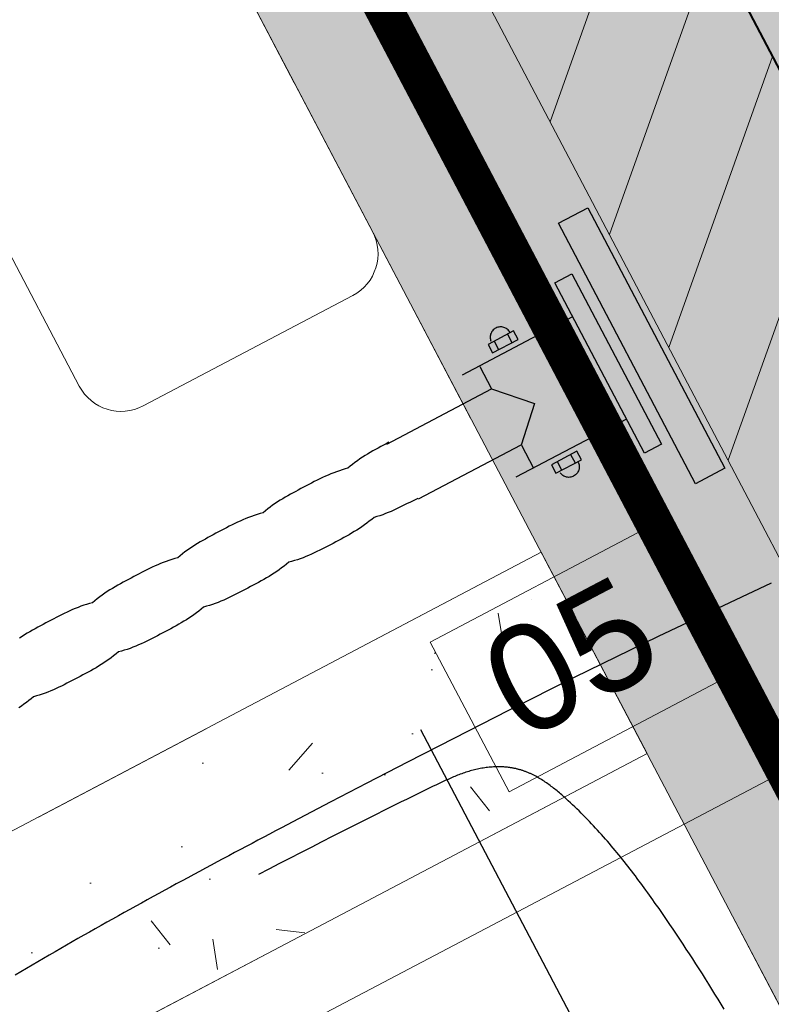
# Model space of a CAD drawing. Header units: metres. Extents: x 7408630 to 7411134, y 5569633 to 5570339.
# Tile 74 of 76: x 7410494.818 to 7410495.215, y 5569901.392 to 5569901.912. Entities that reach past the tile are written whole.
import ezdxf
from ezdxf.enums import TextEntityAlignment as Align

# ---------------------------------------------------------------- set-up
doc = ezdxf.new("R2010")
doc.units = ezdxf.units.M
doc.header["$MEASUREMENT"] = 0
doc.linetypes.add('CENTER', pattern=[0.6, 0.375, -0.075, 0.075, -0.075])
doc.linetypes.add('HIDDEN2', pattern=[4.762499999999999, 3.175, -1.5875])
doc.layers.add('0-wypos-sanitarne', color=1, linetype='Continuous')
for name, color, linetype, lineweight in [('0_LEGENDA', 253, 'Continuous', 13), ('1_POSADZKA PODZIAŁY', 151, 'Continuous', 0), ('1_POSADZKI COKOŁY', 170, 'Continuous', 0), ('Hatch_zamurowania', 4, 'Continuous', 5), ('OPIS POM NOWE', 140, 'Continuous', 5), ('Opis_pom', 9, 'Continuous', 18), ('Sciany', 2, 'Continuous', 40), ('WYBURZENIA HATCH', 253, 'Continuous', 0)]:
    doc.layers.add(name, color=color, linetype=linetype, lineweight=lineweight)
doc.layers.add('Wyburzenia', color=7, linetype='Continuous', lineweight=13, true_color=0xb0b0b0)
doc.styles.add('ARIAL', font='tahoma.ttf')
doc.styles.add('ROMANS07', font='arial.ttf')

# ---------------------------------------------------------------- blocks, each defined once
blk = doc.blocks.new('A$C351F644B')
for p, q in [((-20, 17.5), (20, 17.5)), ((-22.5, 2.5), (-22.5, 15)), ((20, 0), (-20, 0))]:
    blk.add_line(p, q)
for centre, start, end in [((-20, 15), 90, 180), ((-20, 2.5), 180, 270)]:
    blk.add_arc(centre, 2.5, start, end)
blk = doc.blocks.new('umywalka niep')
for p, q in [((-1.750359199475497, 33.91024303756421), (-1.750359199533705, 49.44072181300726)), ((-1.750359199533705, 49.44072181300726), (8.692441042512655e-06, 49.44072181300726)), ((8.692441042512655e-06, 49.44072181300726), (8.692441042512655e-06, 33.91024303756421)), ((-3.378268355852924, 36.5983950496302), (-3.378268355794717, 46.75256980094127)), ((-3.378268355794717, 46.75256980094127), (-2.362957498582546, 46.75256980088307)), ((-2.362957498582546, 46.75256980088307), (-2.362957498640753, 36.5983950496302)), ((-7.759214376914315, 45.75157625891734), (-7.777948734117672, 45.70070409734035)), ((-7.736062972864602, 45.79970680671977), (-7.759214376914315, 45.75157625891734)), ((-7.708342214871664, 45.84540036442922), (-7.736062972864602, 45.79970680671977)), ((-7.676509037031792, 45.88789537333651), (-7.708342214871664, 45.84540036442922)), ((-7.640563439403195, 45.92734414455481), (-7.676509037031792, 45.88789537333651)), ((-7.601571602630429, 45.96283280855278), (-7.640563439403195, 45.92734414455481)), ((-7.558924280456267, 45.99466598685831), (-7.601571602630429, 45.96283280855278)), ((-7.513535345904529, 46.02238674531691), (-7.558924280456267, 45.99466598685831)), ((-7.465100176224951, 46.04584277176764), (-7.513535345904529, 46.02238674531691)), ((-7.41453263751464, 46.06442481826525), (-7.465100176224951, 46.04584277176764)), ((-7.361528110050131, 46.07813288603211), (-7.41453263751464, 46.06442481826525)), ((-7.30669584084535, 46.08651003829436), (-7.361528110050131, 46.07813288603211)), ((-7.250188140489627, 46.08955627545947), (-7.30669584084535, 46.08651003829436)), ((-7.194137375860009, 46.08651003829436), (-7.250188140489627, 46.08955627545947)), ((-7.139305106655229, 46.07813288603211), (-7.194137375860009, 46.08651003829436)), ((-7.086605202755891, 46.06442481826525), (-7.139305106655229, 46.07813288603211)), ((-7.035733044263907, 46.04584277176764), (-7.086605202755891, 46.06442481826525)), ((-6.987602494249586, 46.02238674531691), (-7.035733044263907, 46.04584277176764)), ((-6.9419089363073, 45.99466598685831), (-6.987602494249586, 46.02238674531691)), ((-6.899413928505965, 45.96283280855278), (-6.9419089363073, 45.99466598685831)), ((-6.859965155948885, 45.92734414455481), (-6.899413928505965, 45.96283280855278)), ((-6.824476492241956, 45.88789537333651), (-6.859965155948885, 45.92734414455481)), ((-6.792643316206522, 45.84540036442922), (-6.824476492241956, 45.88789537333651)), ((-6.76492255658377, 45.79970680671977), (-6.792643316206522, 45.84540036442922)), ((-6.741466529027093, 45.75157625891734), (-6.76492255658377, 45.79970680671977)), ((-6.72288448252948, 45.70070409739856), (-6.741466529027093, 45.75157625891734)), ((-6.488628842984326, 45.51473131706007), (-8.01174743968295, 45.51473131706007)), ((-8.01174743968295, 45.51473131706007), (-8.011747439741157, 45.00722820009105)), ((-7.791504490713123, 45.64800419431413), (-7.799881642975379, 45.59317192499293)), ((-7.777948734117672, 45.70070409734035), (-7.791504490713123, 45.64800419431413)), ((-7.65107295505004, 45.51930067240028), (-7.65107295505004, 45.02002239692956)), ((-6.849151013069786, 45.51930067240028), (-6.849151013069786, 45.02002239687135)), ((-6.709176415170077, 45.64800419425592), (-6.72288448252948, 45.70070409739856)), ((-6.700799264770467, 45.59317192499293), (-6.709176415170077, 45.64800419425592)), ((-6.697753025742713, 45.53712116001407), (-6.700799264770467, 45.59317192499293)), ((-6.697753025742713, 45.53712116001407), (-6.697753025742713, 45.53712116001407)), ((-6.488628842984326, 45.00722820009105), (-6.488628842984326, 45.51473131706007)), ((-3.38420851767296, 44.72164346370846), (-9.984338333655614, 44.72164346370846)), ((-8.934757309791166, 44.68981028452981), (-8.934757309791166, 43.35936619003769)), ((-8.011747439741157, 45.00722820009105), (-6.488628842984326, 45.00722820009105)), ((-5.583896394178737, 44.68981028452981), (-5.583896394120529, 38.62642746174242)), ((-36.96607965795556, 43.33834715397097), (-37.12555017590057, 43.32189747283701)), ((-36.80660914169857, 43.35190290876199), (-36.96607965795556, 43.33834715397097)), ((-36.64713862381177, 43.36286936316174), (-36.80660914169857, 43.35190290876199)), ((-36.48721117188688, 43.37094189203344), (-36.64713862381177, 43.36286936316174)), ((-36.32774065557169, 43.37733898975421), (-36.48721117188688, 43.37094189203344)), ((-36.16827013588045, 43.3817560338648), (-36.32774065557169, 43.37733898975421)), ((-36.00879961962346, 43.38495458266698), (-36.16827013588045, 43.3817560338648)), ((-35.84932910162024, 43.38663001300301), (-36.00879961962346, 43.38495458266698)), ((-35.68985858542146, 43.38769619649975), (-35.84932910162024, 43.38663001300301)), ((-35.5303880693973, 43.38800081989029), (-35.68985858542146, 43.38769619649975)), ((-35.37091755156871, 43.38815313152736), (-35.5303880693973, 43.38800081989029)), ((-35.21327477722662, 43.38800081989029), (-35.37091755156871, 43.38815313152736)), ((-35.05563200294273, 43.38769619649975), (-35.21327477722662, 43.38800081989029)), ((-34.89798922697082, 43.38663001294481), (-35.05563200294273, 43.38769619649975)), ((-34.74034645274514, 43.38495458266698), (-34.89798922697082, 43.38663001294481)), ((-34.58270367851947, 43.38190834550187), (-34.74034645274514, 43.38495458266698)), ((-34.42506090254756, 43.37749130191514), (-34.58270367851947, 43.38190834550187)), ((-34.26741812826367, 43.37109420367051), (-34.42506090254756, 43.37749130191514)), ((-34.10947072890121, 43.3630216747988), (-34.26741812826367, 43.37109420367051)), ((-33.95182795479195, 43.35205522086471), (-34.10947072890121, 43.3630216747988)), ((-33.79418518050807, 43.33880408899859), (-33.95182795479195, 43.35205522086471)), ((-33.63654240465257, 43.32235440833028), (-33.79418518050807, 43.33880408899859)), ((-33.47859500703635, 43.302858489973), (-33.63654240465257, 43.32235440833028)), ((-33.32095223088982, 43.279554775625), (-33.47859500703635, 43.302858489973)), ((-33.16330945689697, 43.25244326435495), (-33.32095223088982, 43.279554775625)), ((-33.00566668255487, 43.22121933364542), (-33.16330945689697, 43.25244326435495)), ((-32.84771928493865, 43.18557835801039), (-33.00566668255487, 43.22121933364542)), ((-32.68733489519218, 43.22121933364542), (-32.84771928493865, 43.18557835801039)), ((-32.52649357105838, 43.25244326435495), (-32.68733489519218, 43.22121933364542)), ((-32.36580455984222, 43.279554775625), (-32.52649357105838, 43.25244326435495)), ((-32.20496323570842, 43.3030108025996), (-32.36580455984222, 43.279554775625)), ((-32.04457884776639, 43.32265903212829), (-32.20496323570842, 43.3030108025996)), ((-31.88373752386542, 43.33910871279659), (-32.04457884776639, 43.32265903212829)), ((-31.72289619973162, 43.35266446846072), (-31.88373752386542, 43.33910871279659)), ((-31.56205487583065, 43.36363092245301), (-31.72289619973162, 43.35266446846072)), ((-31.40167048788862, 43.37185576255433), (-31.56205487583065, 43.36363092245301)), ((-31.24082916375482, 43.37825286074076), (-31.40167048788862, 43.37185576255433)), ((-31.07998783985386, 43.38282221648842), (-31.24082916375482, 43.37825286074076)), ((-30.91914651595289, 43.3860207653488), (-31.07998783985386, 43.38282221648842)), ((-30.75876212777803, 43.38769619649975), (-30.91914651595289, 43.3860207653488)), ((-30.59792080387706, 43.38876237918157), (-30.75876212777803, 43.38769619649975)), ((-30.43707947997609, 43.38906700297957), (-30.59792080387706, 43.38876237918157)), ((-30.27623815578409, 43.38937162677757), (-30.43707947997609, 43.38906700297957)), ((-30.11905231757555, 43.38906700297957), (-30.27623815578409, 43.38937162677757)), ((-29.96186647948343, 43.38876237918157), (-30.11905231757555, 43.38906700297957)), ((-29.80498526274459, 43.38769619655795), (-29.96186647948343, 43.38876237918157)), ((-29.6479517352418, 43.3860207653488), (-29.80498526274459, 43.38769619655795)), ((-29.49122283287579, 43.38282221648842), (-29.6479517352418, 43.3860207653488)), ((-29.33449392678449, 43.37825286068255), (-29.49122283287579, 43.38282221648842)), ((-29.17776502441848, 43.37185576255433), (-29.33449392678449, 43.37825286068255)), ((-29.02057918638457, 43.36378323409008), (-29.17776502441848, 43.37185576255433)), ((-28.86369796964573, 43.35281678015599), (-29.02057918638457, 43.36378323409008)), ((-28.70635981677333, 43.3394133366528), (-28.86369796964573, 43.35281678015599)), ((-28.54886935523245, 43.32296365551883), (-28.70635981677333, 43.3394133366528)), ((-28.39076964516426, 43.30346773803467), (-28.54886935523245, 43.32296365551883)), ((-28.23251762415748, 43.28016402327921), (-28.39076964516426, 43.30346773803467)), ((-28.07365635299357, 43.25335713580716), (-28.23251762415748, 43.28016402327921)), ((-27.91433814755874, 43.22213320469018), (-28.07365635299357, 43.25335713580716)), ((-27.75410607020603, 43.18664454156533), (-27.91433814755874, 43.22213320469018)), ((-27.59554942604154, 43.22213320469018), (-27.75410607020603, 43.18664454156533)), ((-27.43653584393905, 43.25335713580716), (-27.59554942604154, 43.22213320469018)), ((-27.27797919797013, 43.28031633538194), (-27.43653584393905, 43.25335713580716)), ((-27.11896561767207, 43.30362004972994), (-27.27797919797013, 43.28031633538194)), ((-26.96040897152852, 43.32326827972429), (-27.11896561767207, 43.30362004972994)), ((-26.80139538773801, 43.3397179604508), (-26.96040897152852, 43.32326827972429)), ((-26.64238180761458, 43.35327371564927), (-26.80139538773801, 43.3397179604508)), ((-26.48336822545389, 43.36424016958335), (-26.64238180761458, 43.35327371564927)), ((-26.32481157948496, 43.372465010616), (-26.48336822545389, 43.36424016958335)), ((-26.16579799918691, 43.37886210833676), (-26.32481157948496, 43.372465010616)), ((-26.00708904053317, 43.38343146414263), (-26.16579799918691, 43.37886210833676)), ((-25.84807545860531, 43.38663001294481), (-26.00708904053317, 43.38343146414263)), ((-25.6895188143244, 43.38845775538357), (-25.84807545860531, 43.38663001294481)), ((-25.5305052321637, 43.38952393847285), (-25.6895188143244, 43.38845775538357)), ((-25.37149164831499, 43.38982856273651), (-25.5305052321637, 43.38952393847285)), ((-25.21247806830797, 43.39013318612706), (-25.37149164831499, 43.38982856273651)), ((-25.05315986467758, 43.38982856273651), (-25.21247806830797, 43.39013318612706)), ((-24.89368934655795, 43.38952393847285), (-25.05315986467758, 43.38982856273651)), ((-24.734218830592, 43.38845775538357), (-24.89368934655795, 43.38952393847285)), ((-24.57474831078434, 43.38663001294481), (-24.734218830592, 43.38845775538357)), ((-24.41527779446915, 43.38343146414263), (-24.57474831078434, 43.38663001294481)), ((-24.25580727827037, 43.37886210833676), (-24.41527779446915, 43.38343146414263)), ((-24.09633676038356, 43.372465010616), (-24.25580727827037, 43.37886210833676)), ((-23.93686624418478, 43.36424016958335), (-24.09633676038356, 43.372465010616)), ((-23.77754803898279, 43.35327371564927), (-23.93686624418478, 43.36424016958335)), ((-23.61807752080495, 43.33987027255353), (-23.77754803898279, 43.35327371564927)), ((-23.45860700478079, 43.32342059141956), (-23.61807752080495, 43.33987027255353)), ((-23.29913648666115, 43.30392467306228), (-23.45860700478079, 43.32342059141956)), ((-23.139665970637, 43.28062095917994), (-23.29913648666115, 43.30392467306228)), ((-22.98019545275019, 43.25366175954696), (-23.139665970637, 43.28062095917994)), ((-22.82072493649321, 43.22259014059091), (-22.98019545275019, 43.25366175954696)), ((-22.66125442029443, 43.18740610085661), (-22.82072493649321, 43.22259014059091)), ((-22.5063532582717, 43.22259014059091), (-22.66125442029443, 43.18740610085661)), ((-22.35038591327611, 43.25350944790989), (-22.5063532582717, 43.22259014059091)), ((-22.19396163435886, 43.28001171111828), (-22.35038591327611, 43.25350944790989)), ((-22.0366234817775, 43.302858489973), (-22.19396163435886, 43.28001171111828)), ((-21.87898070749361, 43.32189747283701), (-22.0366234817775, 43.302858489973)), ((-21.72088099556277, 43.33773790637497), (-21.87898070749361, 43.32189747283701)), ((-21.56247666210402, 43.35053210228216), (-21.72088099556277, 43.33773790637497)), ((-21.40392001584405, 43.36088930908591), (-21.56247666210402, 43.35053210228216)), ((-21.24582030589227, 43.36850490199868), (-21.40392001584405, 43.36088930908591)), ((-21.0874159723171, 43.37429275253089), (-21.24582030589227, 43.36850490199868)), ((-20.92931626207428, 43.37825286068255), (-21.0874159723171, 43.37429275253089)), ((-20.77136886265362, 43.38099447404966), (-20.92931626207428, 43.37825286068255)), ((-20.61433533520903, 43.38236528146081), (-20.77136886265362, 43.38099447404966)), ((-20.45760643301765, 43.38312684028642), (-20.61433533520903, 43.38236528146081)), ((-20.30179139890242, 43.3832791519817), (-20.45760643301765, 43.38312684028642)), ((-20.14658561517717, 43.38343146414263), (-20.30179139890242, 43.3832791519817)), ((-19.98757203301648, 43.3832791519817), (-20.14658561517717, 43.38343146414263)), ((-19.82718764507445, 43.38312684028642), (-19.98757203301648, 43.3832791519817)), ((-19.66634632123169, 43.38221296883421), (-19.82718764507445, 43.38312684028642)), ((-19.50474343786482, 43.38084216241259), (-19.66634632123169, 43.38221296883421)), ((-19.34314055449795, 43.37810054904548), (-19.50474343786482, 43.38084216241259)), ((-19.18123304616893, 43.37398812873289), (-19.34314055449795, 43.37810054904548)), ((-19.01963016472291, 43.36789565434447), (-19.18123304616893, 43.37398812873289)), ((-18.85817959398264, 43.35997543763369), (-19.01963016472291, 43.36789565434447)), ((-18.69749058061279, 43.34931360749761), (-18.85817959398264, 43.35997543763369)), ((-18.53756312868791, 43.33606247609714), (-18.69749058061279, 43.34931360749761)), ((-18.37870185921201, 43.31961279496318), (-18.53756312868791, 43.33606247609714)), ((-18.22090677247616, 43.29996456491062), (-18.37870185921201, 43.31961279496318)), ((-18.0647871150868, 43.27620391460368), (-18.22090677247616, 43.29996456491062)), ((-17.91003826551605, 43.24878778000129), (-18.0647871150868, 43.27620391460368)), ((-17.75726947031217, 43.21680228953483), (-17.91003826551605, 43.24878778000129)), ((-17.60632841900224, 43.18039975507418), (-17.75726947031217, 43.21680228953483)), ((-17.44944720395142, 43.21680228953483), (-17.60632841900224, 43.18039975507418)), ((-17.29149980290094, 43.24878778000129), (-17.44944720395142, 43.21680228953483)), ((-17.133247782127, 43.27620391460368), (-17.29149980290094, 43.24878778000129)), ((-16.97438651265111, 43.29996456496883), (-17.133247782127, 43.27620391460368)), ((-16.81522061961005, 43.31961279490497), (-16.97438651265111, 43.29996456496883)), ((-16.65559778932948, 43.33621478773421), (-16.81522061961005, 43.31961279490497)), ((-16.4958226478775, 43.34946591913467), (-16.65559778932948, 43.33621478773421)), ((-16.33559057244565, 43.36028006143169), (-16.4958226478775, 43.34946591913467)), ((-16.17566312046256, 43.36835258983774), (-16.33559057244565, 43.36028006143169)), ((-16.01527873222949, 43.37444506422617), (-16.17566312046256, 43.36835258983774)), ((-15.85489434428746, 43.37855748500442), (-16.01527873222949, 43.37444506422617)), ((-15.6945099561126, 43.38145141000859), (-15.85489434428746, 43.37855748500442)), ((-15.5345825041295, 43.38282221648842), (-15.6945099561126, 43.38145141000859)), ((-15.3743504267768, 43.38373608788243), (-15.5345825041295, 43.38282221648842)), ((-15.21457528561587, 43.38388840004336), (-15.3743504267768, 43.38373608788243)), ((-15.05480014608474, 43.38404071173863), (-15.21457528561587, 43.38388840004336)), ((-15.19157619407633, 43.35312140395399), (-8.951359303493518, 43.35312140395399)), ((-15.05480014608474, 43.38404071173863), (-15.05480014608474, 43.38404071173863)), ((-8.951359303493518, 43.35312140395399), (-7.293292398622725, 41.62209711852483)), ((-7.293292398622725, 41.62209711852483), (-8.946485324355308, 39.99464489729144)), ((-38.70502416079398, 40.10826954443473), (-38.86373311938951, 40.09197217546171)), ((-38.546772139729, 40.12822239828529), (-38.70502416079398, 40.10826954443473)), ((-38.38867242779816, 40.15152611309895), (-38.546772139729, 40.12822239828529)), ((-38.2313342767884, 40.17909455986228), (-38.38867242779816, 40.15152611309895)), ((-38.07430074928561, 40.21092773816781), (-38.2313342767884, 40.17909455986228)), ((-37.91833340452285, 40.24748258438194), (-38.07430074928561, 40.21092773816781)), ((-37.75977676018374, 40.21092773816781), (-37.91833340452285, 40.24748258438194)), ((-37.60167705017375, 40.17909455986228), (-37.75977676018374, 40.21092773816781)), ((-37.44357733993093, 40.15152611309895), (-37.60167705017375, 40.17909455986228)), ((-37.28547762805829, 40.12822239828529), (-37.44357733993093, 40.15152611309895)), ((-37.12692098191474, 40.10842185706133), (-37.28547762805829, 40.12822239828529)), ((-36.96882127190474, 40.09212448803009), (-37.12692098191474, 40.10842185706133)), ((-36.81072155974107, 40.07872104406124), (-36.96882127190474, 40.09212448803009)), ((-36.65262185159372, 40.06836383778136), (-36.81072155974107, 40.07872104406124)), ((-36.49406520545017, 40.06013899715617), (-36.65262185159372, 40.06836383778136)), ((-36.33596549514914, 40.05419883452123), (-36.49406520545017, 40.06013899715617)), ((-36.17786578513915, 40.04993410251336), (-36.33596549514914, 40.05419883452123)), ((-36.01976607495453, 40.04734480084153), (-36.17786578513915, 40.04993410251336)), ((-35.86166636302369, 40.04566937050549), (-36.01976607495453, 40.04734480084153)), ((-35.70356665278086, 40.04506012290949), (-35.86166636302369, 40.04566937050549)), ((-35.54546694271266, 40.04475549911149), (-35.70356665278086, 40.04506012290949)), ((-35.38721492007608, 40.04490781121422), (-35.54546694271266, 40.04475549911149)), ((-35.22865827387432, 40.04475549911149), (-35.38721492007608, 40.04490781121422)), ((-35.0701016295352, 40.04506012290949), (-35.22865827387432, 40.04475549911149)), ((-34.91154498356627, 40.0456693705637), (-35.0701016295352, 40.04506012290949)), ((-34.75253139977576, 40.04734480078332), (-34.91154498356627, 40.0456693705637)), ((-34.59397475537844, 40.04993410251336), (-34.75253139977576, 40.04734480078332)), ((-34.43526579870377, 40.05419883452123), (-34.59397475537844, 40.04993410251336)), ((-34.2767091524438, 40.06029130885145), (-34.43526579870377, 40.05419883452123)), ((-34.11769556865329, 40.06866846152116), (-34.2767091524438, 40.06029130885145)), ((-33.95913892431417, 40.07902566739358), (-34.11769556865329, 40.06866846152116)), ((-33.80058227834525, 40.09242911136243), (-33.95913892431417, 40.07902566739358)), ((-33.64202563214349, 40.10872648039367), (-33.80058227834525, 40.09242911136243)), ((-33.48301205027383, 40.12867933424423), (-33.64202563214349, 40.10872648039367)), ((-33.32445540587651, 40.15198304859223), (-33.48301205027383, 40.12867933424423)), ((-33.16544182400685, 40.17970380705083), (-33.32445540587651, 40.15198304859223)), ((-33.00688517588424, 40.21153698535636), (-33.16544182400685, 40.17970380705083)), ((-32.84787159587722, 40.24824414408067), (-33.00688517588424, 40.21153698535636)), ((-32.68885801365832, 40.21153698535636), (-32.84787159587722, 40.24824414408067)), ((-32.52984443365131, 40.17970380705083), (-32.68885801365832, 40.21153698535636)), ((-32.37083085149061, 40.15213536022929), (-32.52984443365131, 40.17970380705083)), ((-32.21136033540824, 40.12883164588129), (-32.37083085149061, 40.15213536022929)), ((-32.0523467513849, 40.10887879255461), (-32.21136033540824, 40.12883164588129)), ((-31.89287623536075, 40.09258142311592), (-32.0523467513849, 40.10887879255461)), ((-31.73386265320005, 40.07933029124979), (-31.89287623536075, 40.09258142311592)), ((-31.5743921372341, 40.0689730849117), (-31.73386265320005, 40.07933029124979)), ((-31.4153785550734, 40.06074824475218), (-31.5743921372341, 40.0689730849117)), ((-31.25621266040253, 40.05480808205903), (-31.4153785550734, 40.06074824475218)), ((-31.0971990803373, 40.05069566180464), (-31.25621266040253, 40.05480808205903)), ((-30.93772856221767, 40.04810636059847), (-31.0971990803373, 40.05069566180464)), ((-30.77871498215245, 40.04643092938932), (-30.93772856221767, 40.04810636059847)), ((-30.61924446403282, 40.04582168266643), (-30.77871498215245, 40.04643092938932)), ((-30.4602308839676, 40.04566937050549), (-30.61924446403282, 40.04582168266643)), ((-30.30076036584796, 40.04582168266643), (-30.4602308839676, 40.04566937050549)), ((-30.14220371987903, 40.04566937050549), (-30.30076036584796, 40.04582168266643)), ((-29.98364707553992, 40.04582168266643), (-30.14220371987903, 40.04566937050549)), ((-29.82509042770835, 40.04643092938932), (-29.98364707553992, 40.04582168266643)), ((-29.66607684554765, 40.04810636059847), (-29.82509042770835, 40.04643092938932)), ((-29.50752020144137, 40.05069566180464), (-29.66607684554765, 40.04810636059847)), ((-29.34881124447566, 40.0549603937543), (-29.50752020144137, 40.05069566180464)), ((-29.19025459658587, 40.06090055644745), (-29.34881124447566, 40.0549603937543)), ((-29.03124101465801, 40.06912539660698), (-29.19025459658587, 40.06090055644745)), ((-28.87268437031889, 40.07948260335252), (-29.03124101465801, 40.06912539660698)), ((-28.71412772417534, 40.09288604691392), (-28.87268437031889, 40.07948260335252)), ((-28.55557107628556, 40.10918341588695), (-28.71412772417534, 40.09288604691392)), ((-28.39655749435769, 40.12913626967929), (-28.55557107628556, 40.10918341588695)), ((-28.23800085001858, 40.1524399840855), (-28.39655749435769, 40.12913626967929)), ((-28.07898726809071, 40.18016074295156), (-28.23800085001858, 40.1524399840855)), ((-27.92043062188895, 40.21214623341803), (-28.07898726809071, 40.18016074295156)), ((-27.7614170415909, 40.2490057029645), (-27.92043062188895, 40.21214623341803)), ((-27.60286039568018, 40.21214623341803), (-27.7614170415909, 40.2490057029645)), ((-27.4443037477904, 40.18016074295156), (-27.60286039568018, 40.21214623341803)), ((-27.28574710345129, 40.1524399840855), (-27.4443037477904, 40.18016074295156)), ((-27.12673352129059, 40.12913626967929), (-27.28574710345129, 40.1524399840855)), ((-26.96817687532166, 40.10918341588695), (-27.12673352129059, 40.12913626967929)), ((-26.80962023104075, 40.09288604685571), (-26.96817687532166, 40.10918341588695)), ((-26.65106358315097, 40.07963491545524), (-26.80962023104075, 40.09288604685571)), ((-26.49205000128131, 40.06943002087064), (-26.65106358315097, 40.07963491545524)), ((-26.33349335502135, 40.06120518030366), (-26.49205000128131, 40.06943002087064)), ((-26.17493671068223, 40.05526501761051), (-26.33349335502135, 40.06120518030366)), ((-26.01638006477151, 40.05115259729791), (-26.17493671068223, 40.05526501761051)), ((-25.85736648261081, 40.04871560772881), (-26.01638006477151, 40.05115259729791)), ((-25.69880983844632, 40.04704017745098), (-25.85736648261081, 40.04871560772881)), ((-25.53979625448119, 40.04658324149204), (-25.69880983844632, 40.04704017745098)), ((-25.38123960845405, 40.04643092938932), (-25.53979625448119, 40.04658324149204)), ((-25.222226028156, 40.04658324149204), (-25.38123960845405, 40.04643092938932)), ((-25.06321244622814, 40.04643092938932), (-25.222226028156, 40.04658324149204)), ((-24.90419886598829, 40.04658324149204), (-25.06321244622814, 40.04643092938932)), ((-24.74518528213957, 40.04704017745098), (-24.90419886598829, 40.04658324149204)), ((-24.58571476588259, 40.04871560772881), (-24.74518528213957, 40.04704017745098)), ((-24.42670118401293, 40.05130490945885), (-24.58571476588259, 40.04871560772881)), ((-24.26723066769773, 40.05541732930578), (-24.42670118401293, 40.05130490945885)), ((-24.10821708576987, 40.06135749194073), (-24.26723066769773, 40.05541732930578)), ((-23.94874656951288, 40.06958233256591), (-24.10821708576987, 40.06135749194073)), ((-23.78973298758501, 40.07993953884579), (-23.94874656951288, 40.06958233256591)), ((-23.63026247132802, 40.09334298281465), (-23.78973298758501, 40.07993953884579)), ((-23.47124888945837, 40.10964035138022), (-23.63026247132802, 40.09334298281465)), ((-23.31177837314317, 40.12959320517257), (-23.47124888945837, 40.10964035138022)), ((-23.15276478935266, 40.15304923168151), (-23.31177837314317, 40.12959320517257)), ((-22.9932942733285, 40.18092230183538), (-23.15276478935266, 40.15304923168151)), ((-22.83428069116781, 40.2129077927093), (-22.9932942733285, 40.18092230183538)), ((-22.67481017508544, 40.24991957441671), (-22.83428069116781, 40.2129077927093)), ((-22.52417374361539, 40.2129077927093), (-22.67481017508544, 40.24991957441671)), ((-22.3711003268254, 40.18061767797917), (-22.52417374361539, 40.2129077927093)), ((-22.21635147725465, 40.1524399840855), (-22.3711003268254, 40.18061767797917)), ((-22.05977488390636, 40.12852702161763), (-22.21635147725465, 40.1524399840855)), ((-21.90213210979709, 40.10796492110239), (-22.05977488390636, 40.12852702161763)), ((-21.74311852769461, 40.09105830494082), (-21.90213210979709, 40.10796492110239)), ((-21.58334338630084, 40.07719792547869), (-21.74311852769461, 40.09105830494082)), ((-21.42280668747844, 40.0662314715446), (-21.58334338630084, 40.07719792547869)), ((-21.26211767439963, 40.05739738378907), (-21.42280668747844, 40.0662314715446)), ((-21.10127635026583, 40.05084797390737), (-21.26211767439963, 40.05739738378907)), ((-20.94043502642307, 40.04612630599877), (-21.10127635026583, 40.05084797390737)), ((-20.77989832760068, 40.04308006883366), (-20.94043502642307, 40.04612630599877)), ((-20.62012318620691, 40.04110001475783), (-20.77989832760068, 40.04308006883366)), ((-20.46110960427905, 40.04018614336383), (-20.62012318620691, 40.04110001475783)), ((-20.303314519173, 40.03988151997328), (-20.46110960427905, 40.04018614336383)), ((-20.14658561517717, 40.03988152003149), (-20.303314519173, 40.03988151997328)), ((-19.9866581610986, 40.03988152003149), (-20.14658561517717, 40.03988152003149)), ((-19.82657839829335, 40.04018614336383), (-19.9866581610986, 40.03988152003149)), ((-19.66665094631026, 40.04110001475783), (-19.82657839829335, 40.04018614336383)), ((-19.50672349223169, 40.04308006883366), (-19.66665094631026, 40.04110001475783)), ((-19.34725297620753, 40.0459739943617), (-19.50672349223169, 40.04308006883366)), ((-19.1873255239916, 40.05054335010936), (-19.34725297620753, 40.0459739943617)), ((-19.02785500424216, 40.05694044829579), (-19.1873255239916, 40.05054335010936)), ((-18.86792755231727, 40.06546991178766), (-19.02785500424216, 40.05694044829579)), ((-18.70845703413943, 40.07613174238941), (-18.86792755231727, 40.06546991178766)), ((-18.54898651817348, 40.08968749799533), (-18.70845703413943, 40.07613174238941)), ((-18.38951600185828, 40.10598486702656), (-18.54898651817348, 40.08968749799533)), ((-18.22974086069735, 40.12593772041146), (-18.38951600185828, 40.10598486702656)), ((-18.07027034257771, 40.14908912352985), (-18.22974086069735, 40.12593772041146)), ((-17.91064751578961, 40.17635294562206), (-18.07027034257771, 40.14908912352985)), ((-17.75102468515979, 40.20757687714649), (-17.91064751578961, 40.17635294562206)), ((-17.59109723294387, 40.24352247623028), (-17.75102468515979, 40.20757687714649)), ((-17.43436832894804, 40.20833843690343), (-17.59109723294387, 40.24352247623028)), ((-17.27763942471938, 40.17909455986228), (-17.43436832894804, 40.20833843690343)), ((-17.12091052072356, 40.15487697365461), (-17.27763942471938, 40.17909455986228)), ((-16.96372468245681, 40.13553336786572), (-17.12091052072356, 40.15487697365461)), ((-16.80699578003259, 40.11984524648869), (-16.96372468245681, 40.13553336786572)), ((-16.64980994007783, 40.10781260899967), (-16.80699578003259, 40.11984524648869)), ((-16.49308103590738, 40.09836927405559), (-16.64980994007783, 40.10781260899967)), ((-16.33589519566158, 40.09136292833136), (-16.49308103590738, 40.09836927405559)), ((-16.1791662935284, 40.08557507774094), (-16.33589519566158, 40.09136292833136)), ((-16.02198045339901, 40.08100572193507), (-16.1791662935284, 40.08557507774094)), ((-15.86525155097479, 40.07674098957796), (-16.02198045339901, 40.08100572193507)), ((-15.70806571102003, 40.07247625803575), (-15.86525155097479, 40.07674098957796)), ((-15.55133680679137, 40.0671453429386), (-15.70806571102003, 40.07247625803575)), ((-15.39415096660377, 40.06059593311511), (-15.55133680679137, 40.0671453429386)), ((-15.23742206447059, 40.05191415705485), (-15.39415096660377, 40.06059593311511)), ((-15.08023622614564, 40.0409477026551), (-15.23742206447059, 40.05191415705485)), ((-15.08023622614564, 40.0409477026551), (-15.08023622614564, 40.0409477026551)), ((-8.95912720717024, 40.00043274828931), (-15.08160703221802, 40.00043274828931)), ((-8.934757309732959, 39.98672468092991), (-8.934757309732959, 38.62642746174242)), ((-3.38420851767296, 38.62916907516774), (-9.984338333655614, 38.62916907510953)), ((-6.488628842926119, 38.34129966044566), (-8.01174743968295, 38.34129966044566)), ((-8.01174743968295, 38.34129966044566), (-8.01174743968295, 37.83379654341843)), ((-7.65107295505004, 37.82922718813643), (-7.65107295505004, 38.32850546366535)), ((-6.849151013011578, 37.82922718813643), (-6.849151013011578, 38.32850546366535)), ((-6.488628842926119, 37.83379654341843), (-6.488628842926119, 38.34129966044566)), ((-8.01174743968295, 37.83379654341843), (-6.488628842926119, 37.83379654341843)), ((-7.791504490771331, 37.7000667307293), (-7.799881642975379, 37.75489900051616)), ((-7.77794873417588, 37.64706220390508), (-7.791504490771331, 37.7000667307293)), ((-7.759214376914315, 37.59649466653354), (-7.77794873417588, 37.64706220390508)), ((-7.736062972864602, 37.54805949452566), (-7.759214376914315, 37.59649466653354)), ((-7.708342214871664, 37.502670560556), (-7.736062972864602, 37.54805949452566)), ((-7.676509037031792, 37.46002323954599), (-7.708342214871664, 37.502670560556)), ((-7.640563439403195, 37.42103140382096), (-7.676509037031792, 37.46002323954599)), ((-7.601571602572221, 37.38508580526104), (-7.640563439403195, 37.42103140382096)), ((-6.859965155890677, 37.42103140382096), (-6.899413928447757, 37.38508580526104)), ((-6.824476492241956, 37.46002323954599), (-6.859965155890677, 37.42103140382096)), ((-6.792643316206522, 37.502670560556), (-6.824476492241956, 37.46002323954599)), ((-6.764922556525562, 37.54805949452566), (-6.792643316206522, 37.502670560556)), ((-6.741466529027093, 37.59649466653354), (-6.764922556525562, 37.54805949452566)), ((-6.722884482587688, 37.64706220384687), (-6.741466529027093, 37.59649466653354)), ((-6.709176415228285, 37.7000667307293), (-6.722884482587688, 37.64706220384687)), ((-6.700799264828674, 37.75489900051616), (-6.709176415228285, 37.7000667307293)), ((-6.697753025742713, 37.81140670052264), (-6.700799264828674, 37.75489900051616)), ((-6.697753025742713, 37.81140670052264), (-6.697753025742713, 37.81140670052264)), ((-7.558924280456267, 37.35325262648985), (-7.601571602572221, 37.38508580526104)), ((-7.513535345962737, 37.32553186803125), (-7.558924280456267, 37.35325262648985)), ((-7.465100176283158, 37.30238046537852), (-7.513535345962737, 37.32553186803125)), ((-7.41453263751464, 37.28364610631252), (-7.465100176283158, 37.30238046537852)), ((-7.361528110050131, 37.27009035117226), (-7.41453263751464, 37.28364610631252)), ((-7.30669584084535, 37.26171319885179), (-7.361528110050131, 37.27009035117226)), ((-7.250188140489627, 37.25897158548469), (-7.30669584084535, 37.26171319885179)), ((-7.194137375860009, 37.26171319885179), (-7.250188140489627, 37.25897158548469)), ((-7.139305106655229, 37.27009035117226), (-7.194137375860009, 37.26171319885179)), ((-7.086605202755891, 37.28364610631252), (-7.139305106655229, 37.27009035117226)), ((-7.035733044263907, 37.30238046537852), (-7.086605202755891, 37.28364610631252)), ((-6.987602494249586, 37.32553186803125), (-7.035733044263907, 37.30238046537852)), ((-6.9419089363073, 37.35325262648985), (-6.987602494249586, 37.32553186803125)), ((-6.899413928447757, 37.38508580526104), (-6.9419089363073, 37.35325262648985)), ((-2.362957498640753, 36.5983950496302), (-3.378268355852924, 36.5983950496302)), ((8.692441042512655e-06, 33.91024303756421), (-1.750359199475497, 33.91024303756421))]:
    blk.add_line(p, q)
blk = doc.blocks.new('A$Cfa5879fe')
at = {"linetype": 'Continuous'}
for points in [[(0.268997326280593, -3.675340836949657e-05), (0.2718576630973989, -0.06610839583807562), (0.2732833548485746, -0.1153342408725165), (0.2740591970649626, -0.1542724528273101), (0.274510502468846, -0.186522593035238), (0.2747854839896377, -0.2140830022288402), (0.2749598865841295, -0.2381756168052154), (0.2750735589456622, -0.2596016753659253), (0.2751353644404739, -0.2789108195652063), (0.2751481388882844, -0.2891804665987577)], [(0.0814994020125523, -0.1267737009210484), (0.08462714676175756, -0.1269701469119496), (0.08775433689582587, -0.127175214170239), (0.090880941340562, -0.1273890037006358), (0.09400692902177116, -0.1276116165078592), (0.0971322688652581, -0.127843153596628), (0.1002569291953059, -0.1280837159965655), (0.1033808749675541, -0.1283334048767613), (0.1065040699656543, -0.128592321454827), (0.1096264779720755, -0.1288605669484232), (0.1127480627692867, -0.1291382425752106), (0.1158687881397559, -0.1294254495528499), (0.1189886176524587, -0.1297222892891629), (0.1221075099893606, -0.1300288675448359), (0.1252254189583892, -0.1303452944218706), (0.12834229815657, -0.1306716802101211), (0.1314581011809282, -0.1310081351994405), (0.1345727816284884, -0.1313547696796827), (0.1376862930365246, -0.1317116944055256), (0.1407985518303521, -0.1320793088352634), (0.1439093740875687, -0.1324587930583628), (0.1454641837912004, -0.1326533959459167), (0.1470185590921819, -0.1328514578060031), (0.1485724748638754, -0.133053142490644), (0.1501259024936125, -0.1332586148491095), (0.1516788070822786, -0.1334680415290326), (0.153231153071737, -0.133681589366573), (0.15478290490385, -0.1338994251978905), (0.1563340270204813, -0.1341217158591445), (0.1578844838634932, -0.1343486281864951), (0.159434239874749, -0.1345803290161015), (0.1609832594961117, -0.1348169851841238), (0.1625315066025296, -0.1350587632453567), (0.1640789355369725, -0.1353058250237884), (0.1656254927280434, -0.1355583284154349), (0.167171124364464, -0.1358164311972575), (0.1687157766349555, -0.1360802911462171), (0.1702593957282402, -0.1363500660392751), (0.1718019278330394, -0.1366259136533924), (0.173343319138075, -0.1369079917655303), (0.1748835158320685, -0.1371964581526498), (0.1764224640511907, -0.1374914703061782), (0.177960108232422, -0.1377931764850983), (0.1794963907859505, -0.1381017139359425), (0.1810312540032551, -0.1384172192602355), (0.1825646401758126, -0.1387398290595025), (0.184096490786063, -0.1390696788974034), (0.1856267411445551, -0.1394068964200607), (0.1871553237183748, -0.1397516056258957), (0.188682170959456, -0.1401039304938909), (0.1902072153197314, -0.1404639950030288), (0.1917303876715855, -0.1408319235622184), (0.1932516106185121, -0.1412078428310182), (0.1947708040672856, -0.1415918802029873), (0.1962878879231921, -0.1419841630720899), (0.1978027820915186, -0.1423848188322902), (0.1993154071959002, -0.142793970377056), (0.2008256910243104, -0.1432116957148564), (0.2023335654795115, -0.1436380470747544), (0.2038389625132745, -0.1440730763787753), (0.2053418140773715, -0.1445168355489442), (0.2068420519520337, -0.1449693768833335), (0.2083395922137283, -0.1454307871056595), (0.2098343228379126, -0.145901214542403), (0.2113261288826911, -0.1463808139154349), (0.2128148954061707, -0.1468697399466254), (0.214300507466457, -0.1473681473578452), (0.2157827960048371, -0.1478763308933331), (0.2172612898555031, -0.1483953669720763), (0.2179989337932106, -0.148659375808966), (0.2187354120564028, -0.1489266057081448), (0.2194706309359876, -0.1491972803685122), (0.2202044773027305, -0.1494716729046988), (0.2209368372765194, -0.1497500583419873), (0.2216675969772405, -0.1500327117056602), (0.2223966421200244, -0.1503199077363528), (0.2231238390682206, -0.1506119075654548), (0.2238490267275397, -0.1509089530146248), (0.2245720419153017, -0.1512112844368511), (0.2252927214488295, -0.1515191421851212), (0.226010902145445, -0.1518327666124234), (0.226726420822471, -0.1521523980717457), (0.2274391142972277, -0.152478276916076), (0.2281488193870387, -0.1528106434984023), (0.228855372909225, -0.1531497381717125), (0.2295586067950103, -0.1534958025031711), (0.2302582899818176, -0.153849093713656), (0.2309541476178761, -0.1542098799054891), (0.2316459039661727, -0.1545784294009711), (0.2323332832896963, -0.1549550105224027), (0.2330160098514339, -0.1553398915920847), (0.2336938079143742, -0.1557333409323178), (0.2343664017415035, -0.156135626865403), (0.2350335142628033, -0.156547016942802), (0.2356948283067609, -0.1569677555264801), (0.2363499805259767, -0.1573980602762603), (0.2369986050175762, -0.1578381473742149), (0.2376403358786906, -0.1582882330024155), (0.2382748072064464, -0.1587485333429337), (0.2385892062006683, -0.1589825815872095), (0.238901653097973, -0.1592192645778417), (0.239212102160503, -0.1594586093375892), (0.2395205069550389, -0.1597006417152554), (0.2398268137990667, -0.1599453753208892), (0.2401309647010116, -0.1601928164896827), (0.2404329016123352, -0.1604429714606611), (0.2407325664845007, -0.1606958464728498), (0.2410299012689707, -0.1609514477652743), (0.2413248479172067, -0.16120978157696), (0.2416173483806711, -0.1614708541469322), (0.2419073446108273, -0.1617346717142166), (0.2421947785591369, -0.1620012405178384), (0.2424795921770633, -0.1622705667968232), (0.242761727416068, -0.1625426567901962), (0.2430411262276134, -0.162817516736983), (0.2433177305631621, -0.163095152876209), (0.2435914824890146, -0.163375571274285), (0.2438623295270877, -0.1636587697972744), (0.2441302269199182, -0.1639447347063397), (0.2443951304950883, -0.1642334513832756), (0.2446569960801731, -0.1645249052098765), (0.24491577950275, -0.1648190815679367), (0.2451714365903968, -0.1651159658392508), (0.2454239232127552, -0.165415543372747), (0.2456732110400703, -0.1657177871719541), (0.2459193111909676, -0.166022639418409), (0.2461622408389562, -0.1663300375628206), (0.2464020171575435, -0.1666399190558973), (0.2466386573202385, -0.1669522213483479), (0.2468721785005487, -0.1672668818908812), (0.2471025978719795, -0.1675838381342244), (0.2473299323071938, -0.1679030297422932), (0.2475541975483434, -0.1682244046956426), (0.2477754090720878, -0.1685479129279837), (0.2479935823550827, -0.1688735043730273), (0.2482087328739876, -0.1692011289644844), (0.2484208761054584, -0.1695307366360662), (0.2486300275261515, -0.1698622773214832), (0.2488362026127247, -0.1701957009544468), (0.2490394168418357, -0.1705309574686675), (0.2492396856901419, -0.1708679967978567), (0.2494370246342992, -0.1712067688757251), (0.2496314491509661, -0.1715472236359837), (0.2498229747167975, -0.1718893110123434), (0.2500116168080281, -0.1722329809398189), (0.2501973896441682, -0.1725781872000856), (0.2503803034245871, -0.172924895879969), (0.2507375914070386, -0.1736226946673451), (0.2510835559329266, -0.1743261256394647), (0.2514182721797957, -0.1750349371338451), (0.2517418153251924, -0.1757488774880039), (0.2520542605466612, -0.1764676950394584), (0.2523556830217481, -0.1771911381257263), (0.2526461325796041, -0.1779189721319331), (0.2529255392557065, -0.1786510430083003), (0.2531937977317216, -0.1793872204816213), (0.2534508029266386, -0.1801273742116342), (0.2536965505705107, -0.1808713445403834), (0.2539312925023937, -0.1816188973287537), (0.2541553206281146, -0.1823697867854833), (0.2543689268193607, -0.1831237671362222), (0.2545723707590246, -0.1838806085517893), (0.254765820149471, -0.1846401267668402), (0.2549494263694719, -0.18540214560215), (0.2551233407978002, -0.1861664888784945), (0.255287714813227, -0.1869329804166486), (0.2554426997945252, -0.1877014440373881), (0.2555884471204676, -0.188471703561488), (0.2557251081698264, -0.1892435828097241), (0.2558528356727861, -0.1900169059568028), (0.2559718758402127, -0.1907915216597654), (0.2560826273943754, -0.1915673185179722), (0.2561855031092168, -0.1923441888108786), (0.2562809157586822, -0.1931220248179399), (0.2563692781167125, -0.1939007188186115), (0.2564510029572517, -0.1946801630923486), (0.2565265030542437, -0.1954602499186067), (0.2565961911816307, -0.1962408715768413), (0.2566604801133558, -0.1970219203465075), (0.2567197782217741, -0.1978032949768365), (0.2567744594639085, -0.1985849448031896), (0.256824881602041, -0.1993668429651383), (0.2568714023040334, -0.2001489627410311), (0.256954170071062, -0.2017137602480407), (0.2570256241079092, -0.2032791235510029), (0.2570886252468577, -0.2048448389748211), (0.2571458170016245, -0.2064107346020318), (0.2571992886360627, -0.2079767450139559), (0.2573012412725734, -0.2111089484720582), (0.2573997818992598, -0.2142412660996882), (0.2574946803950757, -0.2173736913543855), (0.2575847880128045, -0.2205062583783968), (0.2576703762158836, -0.2236389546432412), (0.2577522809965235, -0.2267717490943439), (0.2578307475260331, -0.2299046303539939), (0.2579057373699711, -0.233037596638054), (0.2579773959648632, -0.2361706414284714), (0.2581116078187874, -0.2424369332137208), (0.2582346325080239, -0.248703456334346), (0.2583474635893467, -0.2549701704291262), (0.2584509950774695, -0.2612370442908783), (0.2585460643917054, -0.2675040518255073), (0.2586334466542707, -0.273771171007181), (0.2587138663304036, -0.2800383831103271), (0.2587880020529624, -0.2863056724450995), (0.258856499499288, -0.2925730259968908), (0.258920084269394, -0.2988404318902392), (0.2589795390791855, -0.3051078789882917), (0.2590356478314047, -0.3113753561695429)], [(0.275148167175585, -0.289180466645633), (0.2751488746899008, -0.2926734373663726), (0.275147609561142, -0.2961664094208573), (0.2751442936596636, -0.2996593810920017), (0.2751388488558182, -0.3031523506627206), (0.2751311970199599, -0.3066453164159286), (0.2751212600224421, -0.3101382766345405), (0.2751089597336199, -0.3136312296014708), (0.2750942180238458, -0.3171241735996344), (0.2750769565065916, -0.3206171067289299), (0.2750570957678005, -0.3241100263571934), (0.2750345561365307, -0.3276029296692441), (0.275009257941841, -0.3310958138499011), (0.2749811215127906, -0.334588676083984), (0.2749500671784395, -0.3380815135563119), (0.2749160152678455, -0.3415743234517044), (0.2748788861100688, -0.3450671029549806), (0.2748385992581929, -0.3485598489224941), (0.2747950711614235, -0.3520525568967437), (0.2747482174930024, -0.3555452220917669), (0.2746979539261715, -0.3590378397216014), (0.274644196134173, -0.3625304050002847), (0.2745868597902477, -0.3660229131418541), (0.2745258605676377, -0.3695153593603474), (0.274461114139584, -0.3730077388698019), (0.2743925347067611, -0.3765000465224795), (0.2743200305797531, -0.3799922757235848), (0.2742435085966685, -0.3834844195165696), (0.2741628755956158, -0.3869764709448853), (0.2740780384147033, -0.3904684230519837), (0.2739889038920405, -0.3939602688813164), (0.2738953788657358, -0.3974520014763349), (0.2737973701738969, -0.4009436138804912), (0.2736947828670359, -0.4044350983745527), (0.2735875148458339, -0.4079264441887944), (0.2734754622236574, -0.4114176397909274), (0.2733585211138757, -0.4149086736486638), (0.273236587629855, -0.4183995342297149), (0.2731095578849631, -0.4218902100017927), (0.2729773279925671, -0.4253806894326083), (0.2728397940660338, -0.4288709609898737), (0.2726968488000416, -0.4323610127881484), (0.2725483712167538, -0.4358508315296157), (0.2723942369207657, -0.439340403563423), (0.2722343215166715, -0.4428297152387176), (0.2720685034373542, -0.4463187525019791), (0.2718966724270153, -0.4498074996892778)]]:
    blk.add_lwpolyline(points, dxfattribs=at)
at = {"layer": 'DEFPOINTS', "linetype": 'CENTER', "ltscale": 2}
blk.add_lwpolyline([(0.2869500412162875, -0.1999922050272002), (-0.2937584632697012, -0.1999922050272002)], dxfattribs=at)
blk = doc.blocks.new('A$C142d3faa')
at = {"layer": '1_POSADZKA PODZIAŁY'}
h = blk.add_hatch(dxfattribs=at)
h.set_pattern_fill('_USER', color=256, scale=80, double=1, pattern_type=0)
h.set_pattern_definition([(0, (-58931.34199039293, 199163.1944934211), (0, 80), []), (90, (-58931.34199039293, 199163.1944934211), (-80, 4.898587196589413e-15), [])])
h.paths.add_polyline_path([(419.2253591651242, 1045.606190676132), (183.2253591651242, 1045.606190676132), (183.2253591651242, 1265.606190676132), (299.2339670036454, 1265.596304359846), (299.2339670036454, 1245.596304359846), (419.2253591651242, 1245.606190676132)])
at = {"layer": 'Hatch_zamurowania'}
h = blk.add_hatch(dxfattribs=at)
h.set_pattern_fill('ANSI31', color=256, scale=1.5)
h.set_pattern_definition([(45, (-39215.06315442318, 199163.1944934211), (-3.367596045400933, 3.367596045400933), [])])
h.paths.add_polyline_path([(419.2253591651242, 1588.606190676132), (431.2253591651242, 1588.606190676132), (431.2253591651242, 1045.606190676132), (419.2253591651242, 1045.606190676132)])
at = {"layer": 'WYBURZENIA HATCH'}
h = blk.add_hatch(dxfattribs=at)
h.set_pattern_fill('AR-CONC', color=256, scale=0.1)
h.set_pattern_definition([(49.99999999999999, (-39215.06315442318, 199163.1944934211), (18.2184668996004, -1.593908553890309), [1.905, -20.955]), (355, (-39215.06315442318, 199163.1944934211), (-3.524342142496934, 19.10568452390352), [1.524, -16.764058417]), (100.4514447, (-39213.54495372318, 199163.0616680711), (14.69412470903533, 17.51177519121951), [1.61900088, -17.80902446]), (46.18420000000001, (-39215.06315442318, 199168.2744934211), (27.10790408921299, -4.204232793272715), [2.8575, -31.4325]), (96.63555760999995, (-39212.80416442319, 199167.9241434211), (23.7404134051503, 24.74261245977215), [2.428502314, -26.713560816]), (351.1841511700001, (-39215.06315442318, 199168.2744934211), (23.74041340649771, 24.74261245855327), [2.285996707, -25.145973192]), (21, (-39212.52315442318, 199167.0044934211), (15.16143912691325, -10.22651981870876), [1.905, -20.955]), (326.0000000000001, (-39212.52315442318, 199167.0044934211), (6.180202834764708, 18.41879661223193), [1.524, -16.764]), (71.45144499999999, (-39211.25970116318, 199166.1522834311), (21.34164192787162, 8.192276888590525), [1.61900088, -17.80899376]), (37.50000000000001, (-39215.06315442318, 199163.1944934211), (0.3088603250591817, 8.455503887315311), [0, -16.5608, 0, -17.018, 0, -16.8275]), (7.499999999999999, (-39215.06315442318, 199163.1944934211), (6.681966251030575, 10.01805748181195), [0, -9.7028, 0, -16.1798, 0, -6.413500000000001]), (327.5, (-39220.72735442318, 199163.1944934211), (13.55905951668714, -0.5728743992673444), [0, -6.350000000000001, 0, -19.812, 0, -26.289]), (317.5, (-39223.26735442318, 199163.1944934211), (14.81291813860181, 2.542649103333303), [0, -8.255, 0, -13.1572, 0, -18.669])])
h.paths.add_polyline_path([(441.2253591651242, 1045.606190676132), (408.2253591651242, 1045.606190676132), (408.2253591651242, 1588.606190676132), (441.2253591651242, 1588.606190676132)])
h = blk.add_hatch(dxfattribs=at)
h.set_pattern_fill('AR-CONC', color=256, scale=0.1)
h.set_pattern_definition([(49.99999999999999, (-50117.48606533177, 199163.1944934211), (18.2184668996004, -1.593908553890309), [1.905, -20.955]), (355, (-50117.48606533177, 199163.1944934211), (-3.524342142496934, 19.10568452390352), [1.524, -16.764058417]), (100.4514447, (-50115.96786463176, 199163.0616680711), (14.69412470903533, 17.51177519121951), [1.61900088, -17.80902445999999]), (46.18420000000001, (-50117.48606533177, 199168.2744934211), (27.10790408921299, -4.204232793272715), [2.8575, -31.4325]), (96.63555760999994, (-50115.22707533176, 199167.9241434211), (23.7404134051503, 24.74261245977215), [2.428502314, -26.713560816]), (351.1841511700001, (-50117.48606533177, 199168.2744934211), (23.74041340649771, 24.74261245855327), [2.285996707, -25.145973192]), (21, (-50114.94606533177, 199167.0044934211), (15.16143912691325, -10.22651981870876), [1.905, -20.955]), (326.0000000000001, (-50114.94606533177, 199167.0044934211), (6.180202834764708, 18.41879661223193), [1.524, -16.764]), (71.45144499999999, (-50113.68261207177, 199166.1522834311), (21.34164192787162, 8.192276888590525), [1.61900088, -17.80899376]), (37.50000000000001, (-50117.48606533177, 199163.1944934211), (0.3088603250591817, 8.455503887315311), [0, -16.5608, 0, -17.018, 0, -16.8275]), (7.499999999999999, (-50117.48606533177, 199163.1944934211), (6.681966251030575, 10.01805748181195), [0, -9.7028, 0, -16.1798, 0, -6.413500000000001]), (327.5, (-50123.15026533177, 199163.1944934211), (13.55905951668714, -0.5728743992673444), [0, -6.350000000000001, 0, -19.812, 0, -26.289]), (317.5, (-50125.69026533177, 199163.1944934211), (14.81291813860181, 2.542649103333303), [0, -8.255, 0, -13.1572, 0, -18.669])])
h.paths.add_polyline_path([(243.2253591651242, 1011.606190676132), (282.2253591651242, 1011.606190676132), (282.2253591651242, 1125.606190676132), (408.2253591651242, 1125.606190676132), (408.2253591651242, 1137.606190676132), (276.2253591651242, 1137.60619059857), (276.2253591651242, 1045.606190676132), (243.2253591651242, 1045.606190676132)])
at = {"layer": '0_LEGENDA', "color": 7}
blk.add_lwpolyline([(400.8352684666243, 1136.138717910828), (413.5849709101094, 1136.138717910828), (413.5849709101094, 1127.212443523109), (400.8352684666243, 1127.212443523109)], dxfattribs=at)
blk.add_lwpolyline([(400.8352684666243, 1127.212443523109), (413.5849709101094, 1127.212443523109), (413.5849709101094, 1136.138717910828), (400.8352684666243, 1136.138717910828)], close=True, dxfattribs=at)
at = {"layer": '1_POSADZKI COKOŁY', "color": 180, "true_color": 0x3022f7, "const_width": 2}
blk.add_lwpolyline([(188.2253591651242, 1050.606190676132), (414.2253591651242, 1050.606190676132), (414.2253591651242, 1240.606190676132), (294.2253591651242, 1240.606190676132), (294.2253591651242, 1260.606190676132), (188.2253591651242, 1260.606190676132)], close=True, dxfattribs=at)
at = {"layer": 'Sciany'}
blk.add_lwpolyline([(431.2253591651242, 1045.606190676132), (431.2253591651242, 1588.606190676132)], dxfattribs=at)
at = {"layer": 'Wyburzenia', "linetype": 'HIDDEN2', "ltscale": 3}
for points in [[(408.2253591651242, 1045.606190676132), (408.2253591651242, 1588.606190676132)], [(408.2253591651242, 1137.606190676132), (276.2253591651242, 1137.606190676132)], [(408.2253591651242, 1125.606190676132), (282.2253591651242, 1125.606190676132)]]:
    blk.add_lwpolyline(points, dxfattribs=at)
at = {"layer": 'Wyburzenia'}
for points in [[(441.2253591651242, 1045.606190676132), (408.2253591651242, 1045.606190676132), (408.2253591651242, 1588.606190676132), (441.2253591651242, 1588.606190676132)], [(419.2253591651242, 1588.606190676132), (431.2253591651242, 1588.606190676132), (431.2253591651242, 1045.606190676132), (419.2253591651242, 1045.606190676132)], [(243.2253591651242, 1011.606190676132), (282.2253591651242, 1011.606190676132), (282.2253591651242, 1125.606190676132), (408.2253591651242, 1125.606190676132), (408.2253591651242, 1137.606190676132), (276.2253591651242, 1137.60619059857), (276.2253591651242, 1045.606190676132), (243.2253591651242, 1045.606190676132)]]:
    blk.add_lwpolyline(points, close=True, dxfattribs=at)
at = {"layer": '0-wypos-sanitarne'}
blk.add_blockref('umywalka niep', (418.8623842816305, 1103.10395204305), dxfattribs=at)
at = {"layer": '0-wypos-sanitarne', "xscale": -100, "yscale": 100, "zscale": 100, "rotation": 270}
blk.add_blockref('A$Cfa5879fe', (418.2253591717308, 1103.613384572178), dxfattribs=at)
at = {"layer": 'Wyburzenia', "linetype": 'HIDDEN2', "ltscale": 3, "rotation": 89.99999999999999}
blk.add_blockref('A$C351F644B', (408.2253591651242, 1176.729454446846), dxfattribs=at)
at = {"layer": '0_LEGENDA', "color": 7, "insert": (411.3732790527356, 1134.806175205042), "char_height": 7.5, "width": 10.99403024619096, "attachment_point": 3, "style": 'ROMANS07'}
blk.add_mtext('{\\fArial|b0|i0|c162|p34;\\H0.75x;05}', dxfattribs=at)
at = {"layer": 'OPIS POM NOWE', "style": 'ARIAL'}
for tag, p in [('E1,4', (2085.453509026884, 1677.902724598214)), ('E1,4', (2642.565068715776, 1467.098580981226)), ('E1,4', (2887.554946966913, 1334.669140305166)), ('E1,1', (2346.15172770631, 945.3069204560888)), ('E1,2', (2380.289767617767, 731.4605824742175)), ('E1,4', (3248.926969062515, 423.5622677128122)), ('E1,3', (2269.290473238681, 389.8474601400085)), ('E1,5', (4145.396889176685, -41.41678165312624))]:
    blk.add_attdef(tag, text='', height=23.936, dxfattribs=at).set_placement(p, align=Align.MIDDLE_CENTER)
at = {"layer": 'Opis_pom', "ltscale": 0.7, "style": 'ARIAL'}
for tag, p in [('B1,18', (784.175454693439, 4749.376909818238)), ('B1,21', (1474.160621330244, 4744.552251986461)), ('B1/17', (593.1950013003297, 4721.360037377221)), ('1,23', (2643.879736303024, 4721.360037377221)), ('1,22', (2015.997302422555, 4715.619925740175)), ('A1,1', (-123.2752701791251, 4710.792713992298)), ('B1,1', (2964.213888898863, 4687.194759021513)), ('B1,19', (983.4770436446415, 4684.250472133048)), ('A1,6', (-365.3793687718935, 4657.226791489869)), ('A1,16', (198.2072643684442, 4631.436355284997)), ('B1,20', (1267.194878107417, 4624.632454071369)), ('B1,3', (3298.013043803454, 4567.235815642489)), ('B1,4', (4545.109849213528, 4480.622250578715)), ('A1,5', (-782.1155021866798, 4446.932694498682)), ('A1,2', (-186.9193724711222, 4425.112318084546)), ('A1,15', (198.2072643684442, 4391.000839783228)), ('B1,2', (2872.012077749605, 4302.459186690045)), ('A1,3', (-121.2895641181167, 4150.905633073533)), ('B1,8', (2427.383192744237, 4053.123158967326)), ('B1,6', (4754.926236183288, 3940.334623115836)), ('A1,4', (-837.6792277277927, 3920.772192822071)), ('B1,14', (401.2060605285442, 3890.998977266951)), ('B1,13', (1255.283140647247, 3857.264790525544)), ('B1,5', (4487.887436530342, 3854.524062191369)), ('B1,10', (1961.599271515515, 3852.276071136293)), ('B1,9', (2126.781835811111, 3827.246892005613)), ('B1,7', (3203.179523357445, 3799.68363001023)), ('B1,11', (2118.658790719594, 3658.838670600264)), ('B1,12', (1949.477289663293, 3633.257187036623)), ('C1,2', (2894.604733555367, 3427.283363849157)), ('C1,3', (2160.246723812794, 3198.455877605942)), ('C1,1', (3129.25555325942, 2706.44898945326)), ('C1,4', (2077.339235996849, 2485.413103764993)), ('C1,5', (2131.383208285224, 2180.309788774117)), ('C1,10', (3196.043433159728, 2172.920878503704)), ('C1,9', (3215.995519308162, 1907.634199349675)), ('C1,6', (2168.073843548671, 1819.58528353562)), ('D0,18', (1348.653176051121, 1483.781635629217)), ('C1,8', (2890.195548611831, 1472.29709332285)), ('C1,7', (2247.746238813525, 1432.404889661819)), ('D,03', (680.1466722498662, 1361.206844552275)), ('D0,15', (1769.826019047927, 1360.285680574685)), ('D,07', (301.6534830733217, 1339.208595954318)), ('D0,6', (-189.623502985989, 1299.117330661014)), ('D0,8', (-573.6059719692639, 1280.794415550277)), ('D0,2', (1011.718833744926, 1184.667071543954)), ('D0,4', (520.2942003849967, 1181.603761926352)), ('D0,14', (1790.011409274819, 1156.002015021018)), ('D,05', (264.3299696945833, 1077.697489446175)), ('D0,13', (1760.78024321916, 974.2700197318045)), ('D0,09', (-770.0709432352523, 944.5551283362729)), ('D0,1', (999.9887503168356, 928.6062601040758)), ('D0,10', (-751.0723892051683, 564.5580135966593)), ('D0,11', (-751.0723892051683, 336.7382673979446)), ('D0,12', (198.7439030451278, 306.3970252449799))]:
    blk.add_attdef(tag, text='', height=11.968, dxfattribs=at).set_placement(p, align=Align.MIDDLE_CENTER)

msp = doc.modelspace()

# ---------------------------------------------------------------- block references
at = {"xscale": 0.01, "yscale": 0.01, "zscale": 0.01, "rotation": 27.75854060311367}
msp.add_blockref('A$C142d3faa', (7410496.779402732, 5569889.662845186), dxfattribs=at)

doc.saveas('drawing.dxf')
